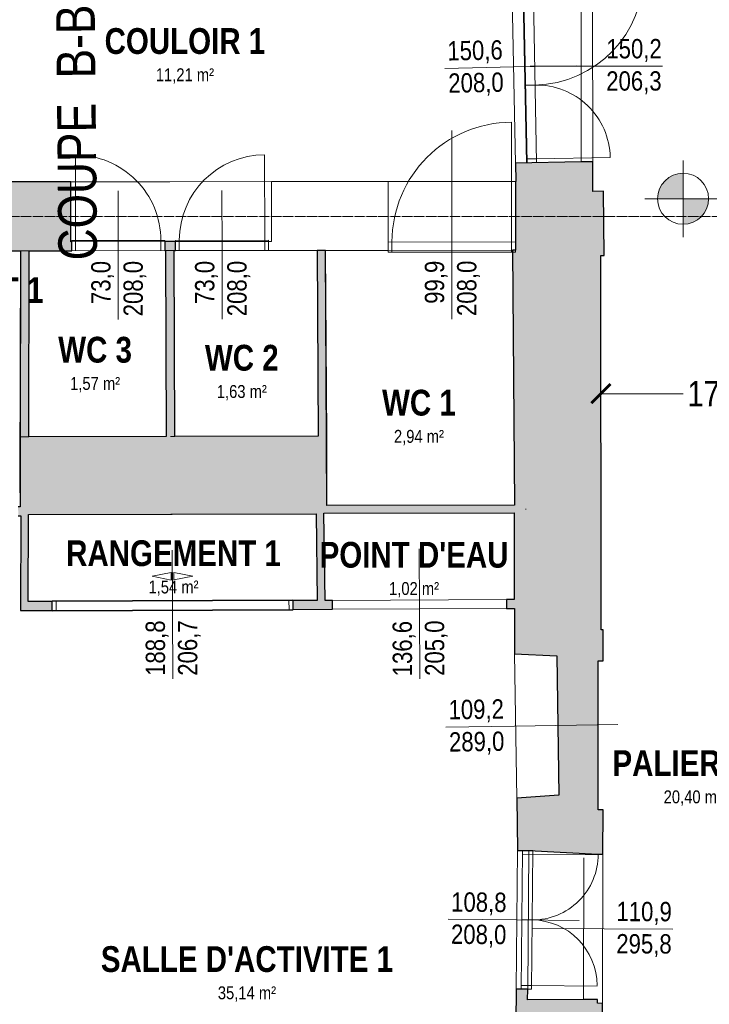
# Model space of a CAD drawing. Extents: x -6068 to 35118, y -17738 to 67348.
# Tile 241 of 243: x 1714 to 2255, y 22540 to 23312. Entities that reach past the tile are written whole.
import ezdxf
from ezdxf.enums import TextEntityAlignment as Align

# ---------------------------------------------------------------- set-up
doc = ezdxf.new("R2010")
doc.units = 0
doc.header["$LTSCALE"] = 15
for name, pattern in [('AXES', [50.8, 31.75, -6.35, 6.35, -6.35]), ('Continua', [0]), ('Cui_CONTINU', [0])]:
    doc.linetypes.add(name, pattern=pattern)
doc.layers.get('0').update_dxf_attribs({"linetype": 'CONTINUOUS'})
doc.layers.get('DEFPOINTS').update_dxf_attribs({"linetype": 'CONTINUOUS'})
for name, color, linetype, lineweight, true_color in [('Baie Architectural - Mesures - NIVEAUX - Style par défaut', 7, 'Continua', 0, 0x000000), ('Baie Architectural - Seuil - NIVEAUX - Style par défaut', 7, 'Continua', 0, 0x000000), ('Coupe - NIVEAUX - Style par défaut', 7, 'Continua', 0, 0x000000), ('EDL-Mesures et Cotes', 7, 'Continua', 0, 0xc0c0c0), ('Enveloppe - NIVEAUX - Style par défaut', 7, 'Continua', 0, 0x000000), ('Pièce - Notes - NIVEAUX - Style par défaut', 7, 'Continua', 0, 0x000000), ('Porte - Cadre - NIVEAUX - Style par défaut', 7, 'Continua', 0, 0x000000), ('Porte - Mesures - NIVEAUX - Style par défaut', 7, 'Continua', 0, 0x000000), ('Porte - Ouvertures - NIVEAUX - Style par défaut', 7, 'Continua', 0, 0x000000), ('Porte - Seuil - NIVEAUX - Style par défaut', 7, 'Continua', 0, 0x000000)]:
    doc.layers.add(name, color=color, linetype=linetype, lineweight=lineweight, true_color=true_color)
for name, color, linetype in [('EDL_NIVEAU 1 murs & cloisons', 5, 'CONTINUOUS'), ('PIS-CONTOURS', 44, 'CONTINUOUS'), ('PIS-coupe', 254, 'CONTINUOUS'), ('PIS-fond de plan', 7, 'Cui_CONTINU')]:
    doc.layers.add(name, color=color, linetype=linetype)
doc.layers.add('PIS-Révision indice', color=6, linetype='Continua', lineweight=0)
doc.styles.add('Arial Narrow', font='ARIALN.TTF')
doc.styles.add('Arial Narrow Bold', font='ARIALNB.TTF')
doc.styles.add('MtXpl_Arial_Narrow', font='ARIALN.TTF')
doc.styles.add('STYLE_GENERE_1', font='arial.ttf')
doc.dimstyles.new('Côtes (ech cm) PIS', dxfattribs={"dimscale": 0, "dimtxt": 20, "dimasz": 15, "dimexe": 5, "dimexo": 5, "dimgap": 5, "dimtad": 0, "dimtih": 1, "dimtoh": 1, "dimdec": 0, "dimtxsty": 'Arial Narrow', "dimblk": 'ARCHTICK', "dimcen": 0, "dimclrd": 256, "dimclre": 256, "dimclrt": 256, "dimadec": 0, "dimazin": 0, "dimtfac": 1, "dimtdec": 0, "dimtmove": 2, "dimatfit": 3, "dimfxl": 30, "dimfxlon": 1, "dimlwd": 0, "dimarcsym": 0})

# ---------------------------------------------------------------- blocks, each defined once
blk = doc.blocks.new('EDP_Niveau 1_2025 09 17')
at = {"layer": 'EDL-Mesures et Cotes', "true_color": 0x000000}
for points in [[(2234.59, -807.96), (2233.96, -807.97), (2233.33, -808), (2232.71, -808.05), (2232.08, -808.12), (2231.46, -808.21), (2230.84, -808.31), (2230.22, -808.44), (2229.61, -808.59), (2229.01, -808.75), (2228.41, -808.94), (2227.81, -809.14), (2227.23, -809.36), (2226.64, -809.6), (2226.07, -809.86), (2225.51, -810.14), (2224.95, -810.43), (2224.41, -810.74), (2223.87, -811.07), (2223.35, -811.42), (2222.83, -811.78), (2222.33, -812.16), (2221.84, -812.55), (2221.36, -812.96), (2220.9, -813.38), (2220.45, -813.82), (2220.01, -814.27), (2219.59, -814.73), (2219.18, -815.21), (2218.78, -815.7), (2218.41, -816.2), (2218.05, -816.72), (2217.7, -817.24), (2217.37, -817.78), (2217.06, -818.32), (2216.77, -818.88), (2216.49, -819.44), (2216.23, -820.02), (2215.99, -820.6), (2215.77, -821.18), (2215.57, -821.78), (2215.38, -822.38), (2215.22, -822.99), (2215.07, -823.6), (2214.94, -824.21), (2214.83, -824.83), (2214.75, -825.45), (2214.68, -826.08), (2214.63, -826.7), (2214.6, -827.33), (2214.59, -827.96), (2234.59, -827.96)], [(2234.59, -847.96), (2235.22, -847.95), (2235.84, -847.92), (2236.47, -847.87), (2237.09, -847.8), (2237.72, -847.71), (2238.34, -847.6), (2238.95, -847.48), (2239.56, -847.33), (2240.17, -847.16), (2240.77, -846.98), (2241.36, -846.78), (2241.95, -846.55), (2242.53, -846.31), (2243.1, -846.06), (2243.67, -845.78), (2244.22, -845.49), (2244.77, -845.17), (2245.3, -844.85), (2245.83, -844.5), (2246.34, -844.14), (2246.85, -843.76), (2247.34, -843.37), (2247.81, -842.96), (2248.28, -842.54), (2248.73, -842.1), (2249.17, -841.65), (2249.59, -841.19), (2250, -840.71), (2250.39, -840.22), (2250.77, -839.71), (2251.13, -839.2), (2251.47, -838.68), (2251.8, -838.14), (2252.11, -837.59), (2252.41, -837.04), (2252.68, -836.47), (2252.94, -835.9), (2253.18, -835.32), (2253.41, -834.73), (2253.61, -834.14), (2253.79, -833.54), (2253.96, -832.93), (2254.11, -832.32), (2254.23, -831.71), (2254.34, -831.09), (2254.43, -830.47), (2254.5, -829.84), (2254.55, -829.21), (2254.58, -828.59), (2254.59, -827.96), (2234.59, -827.96)]]:
    blk.add_hatch(color=18, dxfattribs=at).paths.add_polyline_path(points)
at = {"layer": 'EDL_NIVEAU 1 murs & cloisons', "linetype": 'Continuous', "ltscale": 0.08}
h = blk.add_hatch(color=9, dxfattribs=at)
h.dxf.hatch_style = 1
h.paths.add_polyline_path([(2163.72, -799.05), (2154.72, -799.06), (2103.11, -799.93), (2103.39, -814.34), (2102.98, -814.34), (2103.03, -868.34), (2100.83, -868.36), (2102.35, -1068.11), (1955.13, -1068.42), (1954.04, -868.47), (1947.34, -868.52), (1948.32, -1014.11), (1835.85, -1014.34), (1835.38, -868.58), (1836.31, -868.58), (1836.31, -861.58), (1827.86, -861.59), (1827.87, -868.59), (1828.58, -868.59), (1829.05, -1014.36), (1721.11, -1014.58), (1721.51, -868.68), (1754.87, -868.65), (1754.86, -861.65), (1754.23, -861.65), (1754.19, -814.65), (1676.82, -814.72), (1676.87, -868.72), (1714.71, -868.69), (1714.31, -1014.6), (1714.39, -1069.48), (1712.84, -1069.49), (1712.9, -1076.49), (1714.93, -1076.47), (1714.72, -1150.87), (1739.6, -1150.76), (1739.57, -1143.76), (1720.74, -1143.84), (1720.94, -1075.58), (1946.59, -1075.11), (1947.51, -1142.91), (1928.36, -1142.98), (1928.39, -1149.98), (1959.44, -1149.86), (1959.41, -1142.86), (1953.71, -1142.93), (1952.78, -1074.42), (2101.97, -1074.11), (2102.15, -1142.27), (2096.05, -1142.29), (2096.08, -1149.29), (2102.17, -1149.27), (2102.39, -1184.83), (2135.42, -1186.34), (2137.06, -1295.5), (2104.09, -1298), (2104.57, -1338.92), (2113.57, -1339), (2167.72, -1341.88), (2171.72, -1341.88), (2171.83, -1307.1), (2167.94, -1307.1), (2168, -1190.19), (2171.91, -1190.19), (2171.94, -1165.88), (2170.27, -1165.88), (2169.95, -872.35), (2172.52, -872.33), (2172.22, -822.11), (2163.76, -822.13)])
h = blk.add_hatch(color=9, dxfattribs=at)
h.dxf.hatch_style = 1
h.paths.add_polyline_path([(1969.95, -1757.95), (1967.22, -1793.78), (1960.38, -1793.81), (1960.42, -1802.81), (1970.1, -1802.81), (1970.13, -1823.86), (1973.13, -1823.86), (1973.14, -1827.85), (1991.62, -1827.81), (1991.61, -1825.47), (2118.79, -1825.39), (2118.79, -1827.03), (2168.35, -1826.93), (2168.39, -1777.83), (2167.2, -1777.83), (2167.74, -1680.81), (2167.87, -1680.81), (2167.43, -1659.81), (2172.43, -1659.71), (2172.32, -1654.71), (2170.68, -1654.74), (2171.33, -1458.83), (2167.33, -1458.81), (2167.33, -1455.81), (2156.34, -1455.78), (2112.57, -1456.11), (2112.64, -1447.81), (2103.64, -1447.73), (2103.42, -1473.55), (2104.49, -1615.83), (2105.57, -1758.12)])
at = {"layer": 'Baie Architectural - Mesures - NIVEAUX - Style par défaut', "color": 103, "linetype": 'Continua', "lineweight": 13, "ltscale": 0.1, "true_color": 0x49c386}
for p, q in [((2164.6, -723.95), (2114.6, -724.03)), ((2164.6, -723.95), (2218.52, -723.86)), ((2027.76, -1150.57), (2027.57, -1102.57)), ((2027.76, -1150.57), (2027.99, -1204.5)), ((2102.24, -1241.43), (2048.33, -1242.24)), ((2102.24, -1241.43), (2183.24, -1240.22)), ((2172.52, -1400.36), (2116.52, -1400.18)), ((2172.52, -1400.36), (2226.45, -1400.54))]:
    blk.add_line(p, q, dxfattribs=at)
at = {"layer": 'Baie Architectural - Seuil - NIVEAUX - Style par défaut', "color": 103, "linetype": 'Continua', "lineweight": 5, "ltscale": 0.1, "true_color": 0x49c386}
for p, q in [((2154.48, -648.87), (2154.72, -799.06)), ((2163.72, -799.05), (2163.48, -648.85)), ((2096.05, -1142.29), (1959.41, -1142.86)), ((1959.44, -1149.86), (2096.08, -1149.29)), ((2102.39, -1184.83), (2104.09, -1298)), ((2171.33, -1458.83), (2171.72, -1341.89))]:
    blk.add_line(p, q, dxfattribs=at)
at = {"layer": 'EDL-Mesures et Cotes', "color": 18, "linetype": 'Continua', "lineweight": 13, "ltscale": 0.1, "true_color": 0x000000}
for p, q in [((2234.59, -797.96), (2234.59, -857.96)), ((2264.59, -827.96), (2204.59, -827.96))]:
    blk.add_line(p, q, dxfattribs=at)
blk.add_circle((2234.59, -827.96), 20, dxfattribs=at)
at = {"layer": 'EDL_NIVEAU 1 murs & cloisons', "linetype": 'Continuous', "ltscale": 0.08}
for points in [[(1676.87, -868.72), (1714.71, -868.69), (1714.31, -1014.6), (1714.39, -1069.48), (1712.84, -1069.49)], [(1712.9, -1076.49), (1714.93, -1076.47), (1714.72, -1150.87), (1739.6, -1150.76), (1739.57, -1143.76), (1720.74, -1143.84), (1720.94, -1075.58), (1946.59, -1075.11), (1947.51, -1142.91), (1928.36, -1142.98), (1928.39, -1149.98), (1959.44, -1149.86), (1959.41, -1142.86), (1953.71, -1142.93), (1952.78, -1074.42), (2101.97, -1074.11), (2102.15, -1142.27), (2096.05, -1142.29), (2096.08, -1149.29), (2102.17, -1149.27), (2102.39, -1184.83), (2135.42, -1186.34), (2137.06, -1295.5), (2104.09, -1298), (2104.57, -1338.92), (2113.57, -1339), (2167.72, -1341.88), (2167.72, -1341.88), (2167.72, -1341.88), (2171.72, -1341.88), (2171.83, -1307.1), (2167.94, -1307.1), (2168, -1190.19), (2171.91, -1190.19), (2171.94, -1165.88), (2170.27, -1165.88), (2169.95, -872.35), (2172.52, -872.33), (2172.22, -822.11), (2163.76, -822.13), (2163.72, -799.05), (2163.72, -799.05), (2154.72, -799.06), (2103.11, -799.93), (2103.39, -814.34), (2102.98, -814.34), (2103.03, -868.34), (2100.83, -868.36), (2102.35, -1068.11), (1955.13, -1068.42), (1954.04, -868.47), (1947.34, -868.52), (1948.32, -1014.11), (1835.85, -1014.34), (1835.38, -868.58), (1836.31, -868.58), (1836.31, -861.58), (1827.86, -861.59), (1827.87, -868.59), (1828.58, -868.59), (1829.05, -1014.36), (1721.11, -1014.58), (1721.51, -868.68), (1754.87, -868.65), (1754.86, -861.65), (1754.23, -861.65), (1754.19, -814.65), (1676.82, -814.72)], [(2170.68, -1654.74), (2171.33, -1458.83), (2167.33, -1458.81), (2167.33, -1455.81), (2156.34, -1455.78), (2112.57, -1456.11), (2112.64, -1447.81), (2103.64, -1447.73), (2103.42, -1473.55)]]:
    blk.add_lwpolyline(points, dxfattribs=at)
at = {"layer": 'Enveloppe - NIVEAUX - Style par défaut', "color": 18, "linetype": 'Continua', "lineweight": 20, "ltscale": 0.1, "true_color": 0x000000}
for p, q in [((2112.11, -799.76), (2103.11, -799.93)), ((2103.11, -799.93), (2103.39, -814.34)), ((2154.72, -799.06), (2112.11, -799.76)), ((2163.72, -799.05), (2154.72, -799.06)), ((2163.76, -822.17), (2163.72, -799.05)), ((1718.07, -814.69), (1676.82, -814.72)), ((1754.19, -814.65), (1718.07, -814.69)), ((1718.07, -814.69), (1718.17, -814.69)), ((1718.07, -814.69), (1718.17, -814.69)), ((1718.07, -814.69), (1718.17, -814.69)), ((1831.87, -814.58), (1754.19, -814.65)), ((1754.23, -861.65), (1754.19, -814.65)), ((1911.58, -814.51), (1831.87, -814.58)), ((1950.48, -814.48), (1911.58, -814.51)), ((1911.58, -814.51), (1911.62, -861.51)), ((2003.11, -814.43), (1950.48, -814.48)), ((2003.16, -868.43), (2003.11, -814.43)), ((2102.98, -814.34), (2103.03, -868.34)), ((2103.39, -814.34), (2102.98, -814.34)), ((2172.22, -822.11), (2163.76, -822.17)), ((2172.52, -872.33), (2172.22, -822.11)), ((1754.86, -861.65), (1754.23, -861.65)), ((1754.87, -868.65), (1754.86, -861.65)), ((1831.96, -861.58), (1827.86, -861.59)), ((1827.86, -861.59), (1827.87, -868.59)), ((1836.3, -861.58), (1831.96, -861.58)), ((1836.31, -868.58), (1836.3, -861.58)), ((1911.62, -861.51), (1909.3, -861.51)), ((1909.3, -861.51), (1909.31, -868.51)), ((1676.87, -868.72), (1714.71, -868.69)), ((1714.71, -868.69), (1714.21, -1047.88)), ((1714.71, -868.69), (1718.21, -868.69)), ((1714.71, -868.69), (1718.21, -868.69)), ((1714.71, -868.69), (1718.21, -868.69)), ((1718.21, -868.69), (1721.51, -868.68)), ((1718.21, -868.69), (1721.51, -868.68)), ((1718.21, -868.69), (1721.51, -868.68)), ((1721.11, -1014.58), (1721.51, -868.68)), ((1721.51, -868.68), (1753.31, -868.66)), ((1753.31, -868.66), (1754.87, -868.65)), ((1753.31, -868.66), (1754.24, -868.65)), ((1753.31, -868.66), (1754.24, -868.65)), ((1754.24, -868.65), (1828.58, -868.59)), ((1827.87, -868.59), (1828.58, -868.59)), ((1828.58, -868.59), (1831.92, -868.58)), ((1828.58, -868.59), (1831.92, -868.58)), ((1828.58, -868.59), (1829.05, -1014.36)), ((1831.92, -868.58), (1835.38, -868.58)), ((1831.92, -868.58), (1835.38, -868.58)), ((1835.38, -868.58), (1911.63, -868.51)), ((1835.38, -868.58), (1836.31, -868.58)), ((1835.85, -1014.34), (1835.38, -868.58)), ((1909.31, -868.51), (1911.63, -868.51)), ((1911.63, -868.51), (1947.34, -868.48)), ((1947.34, -868.48), (1948.32, -1014.11)), ((1947.34, -868.48), (1950.53, -868.48)), ((1947.34, -868.48), (1950.53, -868.48)), ((1947.34, -868.48), (1950.53, -868.48)), ((1950.53, -868.48), (1954.04, -868.47)), ((1950.53, -868.48), (1954.04, -868.47)), ((1950.53, -868.48), (1954.04, -868.47)), ((1954.04, -868.47), (2003.16, -868.43)), ((1955.02, -1014.06), (1954.04, -868.47)), ((2100.83, -868.34), (2102.35, -1068.11)), ((2169.95, -872.35), (2172.52, -872.33)), ((2170.27, -1165.87), (2169.95, -872.35)), ((1714.31, -1014.6), (1721.11, -1014.58)), ((1714.31, -1014.6), (1721.11, -1014.58)), ((1714.31, -1014.6), (1721.11, -1014.58)), ((1829.05, -1014.36), (1721.11, -1014.58)), ((1832.49, -1014.35), (1835.85, -1014.34)), ((1832.49, -1014.35), (1835.85, -1014.34)), ((1832.49, -1014.35), (1835.85, -1014.34)), ((1948.32, -1014.11), (1835.85, -1014.34)), ((1955.13, -1068.42), (1955.02, -1014.06)), ((1714.21, -1047.88), (1714.39, -1069.48)), ((1714.39, -1069.48), (1712.84, -1069.49)), ((1714.39, -1069.48), (1714.42, -1069.48)), ((1714.39, -1069.48), (1714.42, -1069.48)), ((1714.39, -1069.48), (1714.42, -1069.48)), ((2102.35, -1068.11), (1955.13, -1068.42)), ((2110.96, -1071.23), (2111.37, -1071.23)), ((1712.9, -1076.49), (1714.93, -1076.47)), ((1714.93, -1076.47), (1714.72, -1150.87)), ((1720.74, -1143.84), (1720.94, -1075.58)), ((1720.94, -1075.58), (1832.61, -1075.35)), ((1832.61, -1075.35), (1946.59, -1075.11)), ((1946.59, -1075.11), (1947.51, -1142.91)), ((1952.78, -1074.42), (2101.97, -1074.11)), ((1953.71, -1142.88), (1952.78, -1074.42)), ((2101.97, -1074.11), (2102.15, -1142.27)), ((2102.15, -1142.27), (2096.05, -1142.29)), ((2096.05, -1142.29), (2096.08, -1149.29)), ((1739.57, -1143.76), (1720.74, -1143.84)), ((1739.6, -1150.76), (1739.57, -1143.76)), ((1947.51, -1142.91), (1928.36, -1142.98)), ((1928.36, -1142.98), (1928.39, -1149.98)), ((1928.39, -1149.98), (1950.67, -1149.89)), ((1950.67, -1149.89), (1959.44, -1149.86)), ((1959.41, -1142.86), (1953.71, -1142.88)), ((1959.44, -1149.86), (1959.41, -1142.86)), ((2096.08, -1149.29), (2102.17, -1149.27)), ((2102.17, -1149.27), (2102.24, -1174.55)), ((1714.72, -1150.87), (1739.6, -1150.76)), ((2171.94, -1165.88), (2170.27, -1165.87)), ((2171.91, -1190.19), (2171.94, -1165.88)), ((2102.24, -1174.55), (2102.39, -1184.83)), ((2102.39, -1184.83), (2135.42, -1186.34)), ((2135.42, -1186.34), (2137.06, -1295.5)), ((2167.94, -1307.09), (2168, -1190.19)), ((2168, -1190.19), (2171.91, -1190.19)), ((2137.06, -1295.5), (2104.09, -1298)), ((2104.09, -1298), (2104.35, -1314.94)), ((2171.83, -1307.1), (2167.94, -1307.09)), ((2171.72, -1340.35), (2171.83, -1307.1)), ((2104.35, -1314.94), (2104.62, -1333.29)), ((2104.62, -1333.29), (2104.57, -1338.92)), ((2104.57, -1338.92), (2113.57, -1339)), ((2167.72, -1341.88), (2171.72, -1341.89)), ((2171.72, -1341.89), (2171.72, -1340.35)), ((2103.64, -1447.73), (2103.42, -1473.55)), ((2112.64, -1447.81), (2103.64, -1447.73)), ((2112.57, -1456.11), (2112.64, -1447.81)), ((2156.34, -1455.78), (2112.57, -1456.11)), ((2167.34, -1455.81), (2156.34, -1455.78)), ((2167.33, -1458.81), (2167.34, -1455.81)), ((2171.33, -1458.83), (2167.33, -1458.81)), ((2171.33, -1460.33), (2171.33, -1458.83))]:
    blk.add_line(p, q, dxfattribs=at)
at = {"layer": 'Enveloppe - NIVEAUX - Style par défaut', "color": 9, "linetype": 'Continua', "lineweight": 13, "ltscale": 0.1, "true_color": 0xc0c0c0}
for p, q in [((1714.31, -1014.6), (1714.42, -1069.48)), ((1714.31, -1014.6), (1714.42, -1069.48)), ((1714.31, -1014.6), (1714.42, -1069.48)), ((1714.31, -1014.6), (1714.42, -1069.48)), ((1714.31, -1014.6), (1714.42, -1069.48)), ((1714.31, -1014.6), (1714.42, -1069.48)), ((1955.13, -1068.42), (1955.02, -1014.09)), ((1955.13, -1068.42), (1955.02, -1014.09)), ((1955.13, -1068.42), (1955.02, -1014.09)), ((1955.13, -1068.42), (1955.02, -1014.09)), ((1955.13, -1068.42), (1955.02, -1014.09)), ((1955.13, -1068.42), (1955.02, -1014.09))]:
    blk.add_line(p, q, dxfattribs=at)
at = {"layer": 'PIS-Révision indice', "color": 103, "linetype": 'Continua', "lineweight": 5, "ltscale": 0.1, "true_color": 0x49c386}
blk.add_line((2156.71, -1344.84), (2156.34, -1455.78), dxfattribs=at)
at = {"layer": 'Porte - Cadre - NIVEAUX - Style par défaut', "color": 103, "linetype": 'Continua', "lineweight": 5, "ltscale": 0.1, "true_color": 0x49c386}
for p, q in [((2108.67, -649.17), (2111.61, -799.77)), ((2119.61, -799.61), (2116.66, -649.01)), ((2111.61, -799.77), (2119.61, -799.61)), ((1827.86, -860.59), (1754.86, -860.65)), ((1754.86, -860.65), (1754.87, -868.65)), ((1827.87, -868.59), (1827.86, -860.59)), ((1909.3, -860.51), (1836.3, -860.58)), ((1836.3, -860.58), (1836.31, -868.58)), ((1909.31, -868.51), (1909.3, -860.51)), ((2103.02, -861.84), (2003.16, -861.93)), ((2003.16, -861.93), (2003.16, -869.93)), ((2103.03, -869.84), (2103.02, -861.84)), ((1754.87, -868.65), (1827.87, -868.59)), ((1836.31, -868.58), (1909.31, -868.51)), ((2003.16, -869.93), (2103.03, -869.84)), ((1928.36, -1142.48), (1739.57, -1143.26)), ((1928.39, -1150.48), (1928.36, -1142.48)), ((1739.57, -1143.26), (1739.6, -1151.26)), ((1739.6, -1151.26), (1928.39, -1150.48)), ((2108.57, -1338.95), (2107.64, -1447.76)), ((2116.57, -1339.02), (2108.57, -1338.95)), ((2115.64, -1447.83), (2116.57, -1339.02)), ((2107.64, -1447.76), (2115.64, -1447.83))]:
    blk.add_line(p, q, dxfattribs=at)
at = {"layer": 'Porte - Mesures - NIVEAUX - Style par défaut', "color": 103, "linetype": 'Continua', "lineweight": 13, "ltscale": 0.1, "true_color": 0x49c386}
for p, q in [((2101.64, -724.63), (2047.73, -725.69)), ((2101.64, -724.63), (2150.63, -723.67)), ((2053.09, -868.39), (2053.01, -774.39)), ((1791.37, -868.62), (1791.32, -821.62)), ((1872.81, -868.55), (1872.77, -821.55)), ((1791.37, -868.62), (1791.41, -922.54)), ((1872.81, -868.55), (1872.86, -922.47)), ((2053.09, -868.39), (2053.14, -922.31)), ((1834, -1150.37), (1833.8, -1103.37)), ((1834, -1150.37), (1834.22, -1204.3)), ((2104.11, -1393.32), (2050.19, -1392.86)), ((2104.11, -1393.32), (2153.1, -1393.75))]:
    blk.add_line(p, q, dxfattribs=at)
at = {"layer": 'Porte - Ouvertures - NIVEAUX - Style par défaut', "color": 103, "linetype": 'Continua', "lineweight": 13, "ltscale": 0.1, "true_color": 0x49c386}
for p, q in [((2118.42, -738.77), (2110.42, -738.93)), ((2118.42, -738.77), (2110.42, -738.93)), ((2100.02, -861.84), (2099.94, -767.98)), ((1757.87, -868.65), (1757.8, -793.65)), ((1906.3, -860.52), (1906.24, -793.52)), ((2119.55, -796.61), (2111.55, -796.77)), ((2119.55, -796.61), (2177.39, -795.48)), ((1757.87, -868.65), (1757.86, -860.65)), ((1824.87, -868.59), (1824.86, -860.59)), ((1839.3, -860.58), (1839.31, -868.58)), ((1906.3, -860.52), (1906.31, -868.52)), ((2006.16, -861.93), (2006.16, -869.93)), ((2100.02, -861.84), (2100.03, -869.84)), ((2116.55, -1342.02), (2108.55, -1341.95)), ((2116.55, -1342.02), (2167.95, -1342.46)), ((2116.11, -1393.43), (2108.11, -1393.36)), ((2116.11, -1393.43), (2108.11, -1393.36)), ((2115.66, -1444.83), (2107.66, -1444.76)), ((2115.66, -1444.83), (2167.07, -1445.27))]:
    blk.add_line(p, q, dxfattribs=at)
at = {"layer": 'Porte - Ouvertures - NIVEAUX - Style par défaut', "color": 103, "linetype": 'Continua', "lineweight": 5, "ltscale": 0.1, "true_color": 0x49c386}
for p, q in [((1832.87, -1120.88), (1817.89, -1123.94)), ((1817.89, -1123.94), (1832.9, -1126.88)), ((1832.9, -1126.88), (1832.87, -1120.88)), ((1833.98, -1146.87), (1833.87, -1120.87)), ((1833.98, -1146.87), (1833.87, -1120.87)), ((1834.87, -1120.87), (1849.89, -1123.81)), ((1834.9, -1126.87), (1834.87, -1120.87)), ((1849.89, -1123.81), (1834.9, -1126.87))]:
    blk.add_line(p, q, dxfattribs=at)
at = {"layer": 'Porte - Ouvertures - NIVEAUX - Style par défaut', "color": 103, "linetype": 'Continua', "lineweight": 0, "ltscale": 0.1, "true_color": 0x49c386}
for p, q in [((1925.36, -1142.5), (1925.39, -1150.5)), ((1742.57, -1143.25), (1742.6, -1151.25)), ((1833.96, -1142.87), (1834, -1150.87)), ((1833.96, -1142.87), (1834, -1150.87))]:
    blk.add_line(p, q, dxfattribs=at)
at = {"layer": 'Porte - Ouvertures - NIVEAUX - Style par défaut', "color": 103, "linetype": 'Continua', "lineweight": 5, "ltscale": 0.1, "true_color": 0x49c386}
for centre, radius, start, end in [((2116.72, -652.01), 86.78, 271.11989, 1.11973), ((2119.55, -796.61), 57.85, 1.1198, 91.11999), ((2100.02, -861.84), 93.87, 90.05158, 179.99999), ((1757.86, -860.65), 67, 0, 90.05158), ((1906.3, -860.52), 67, 90.05154, 179.99999), ((2116.55, -1342.02), 51.41, 269.50723, 0), ((2115.66, -1444.83), 51.41, 0, 89.50733)]:
    blk.add_arc(centre, radius, start, end, dxfattribs=at)
at = {"layer": 'Porte - Seuil - NIVEAUX - Style par défaut', "color": 103, "linetype": 'Continua', "lineweight": 5, "ltscale": 0.1, "true_color": 0x49c386}
for p, q in [((2100.17, -649.33), (2103.11, -799.93)), ((2112.11, -799.76), (2109.17, -649.16)), ((2102.98, -814.34), (2003.11, -814.43)), ((1827.86, -861.59), (1754.86, -861.65)), ((1909.3, -861.51), (1836.3, -861.58)), ((1754.87, -868.65), (1827.87, -868.59)), ((1836.31, -868.58), (1909.31, -868.51)), ((2003.16, -868.43), (2103.03, -868.34)), ((1928.36, -1142.98), (1739.57, -1143.76)), ((1739.6, -1150.76), (1928.39, -1149.98)), ((2104.57, -1338.92), (2103.64, -1447.73)), ((2112.64, -1447.81), (2113.57, -1339))]:
    blk.add_line(p, q, dxfattribs=at)
at = {"layer": 'Baie Architectural - Mesures - NIVEAUX - Style par défaut', "color": 103, "linetype": 'Continuous', "true_color": 0x49c386, "style": 'MtXpl_Arial_Narrow'}
for s, rotation, p in [('150,2', 0.09142, (2174.38, -717.89)), ('206,3', 0.09142, (2174.29, -743.19)), ('136,6', 90.23686, (2021.94, -1202.37)), ('205,0', 90.23686, (2047.24, -1202.02)), ('109,2', 0.85993, (2050.65, -1236.16)), ('289,0', 0.85993, (2051.01, -1261.46)), ('110,9', 359.8106, (2182.27, -1394.35)), ('295,8', 359.8106, (2182.15, -1419.65))]:
    blk.add_text(s, height=15.153, rotation=rotation, dxfattribs=at).set_placement(p)
at = {"layer": 'Coupe - NIVEAUX - Style par défaut', "color": 8, "true_color": 0x808080, "style": 'Arial Narrow'}
blk.add_text('COUPE  B-B', height=30.296, rotation=90.53655, dxfattribs=at).set_placement((1773.86, -775.88), align=Align.CENTER)
at = {"layer": 'Pièce - Notes - NIVEAUX - Style par défaut', "color": 18, "true_color": 0x000000, "style": 'Arial Narrow Bold'}
for s, height, p in [('COULOIR 1', 20.205, (1843.69, -714.38)), ('DEGAGEMENT 1', 20.2055, (1640.04, -909.65)), ('WC 3', 20.205, (1773.23, -956.41)), ('WC 2', 20.205, (1888.32, -962.7)), ('WC 1', 20.205, (2027.31, -997.92)), ('RANGEMENT 1', 20.2055, (1834.73, -1115.98)), ("POINT D'EAU", 20.2055, (2023.47, -1117.21)), ('PALIER ASC. R1', 20.2055, (2270.46, -1280.55)), ("SALLE D'ACTIVITE 1", 20.2055, (1892.36, -1434.21))]:
    blk.add_text(s, height=height, dxfattribs=at).set_placement(p, align=Align.CENTER)
at = {"layer": 'Pièce - Notes - NIVEAUX - Style par défaut', "color": 8, "true_color": 0x808080, "style": 'Arial Narrow'}
for s, height, p in [('11,21 m²', 10.103, (1843.69, -725.68)), ('1,57 m²', 10.103, (1773.23, -967.72)), ('1,63 m²', 10.103, (1888.32, -974.01)), ('2,94 m²', 10.103, (2027.31, -1009.22)), ('1,54 m²', 10.103, (1834.73, -1127.29)), ('1,02 m²', 10.103, (2023.47, -1128.51)), ('20,40 m² (20,36 m²)', 10.1027, (2270.46, -1291.86)), ('35,14 m²', 10.103, (1892.36, -1445.51))]:
    blk.add_text(s, height=height, dxfattribs=at).set_placement(p, align=Align.TOP_CENTER)
at = {"layer": 'Porte - Mesures - NIVEAUX - Style par défaut', "color": 103, "linetype": 'Continuous', "true_color": 0x49c386, "style": 'MtXpl_Arial_Narrow'}
for s, rotation, p in [('150,6', 1.11984, (2049.76, -719.6)), ('208,0', 1.11984, (2050.5, -744.89)), ('73,0', 90.05153, (1785.36, -910.5)), ('208,0', 90.05153, (1810.67, -920.13)), ('73,0', 90.05153, (1866.8, -910.43)), ('208,0', 90.05153, (1892.11, -920.06)), ('99,9', 90.05153, (2047.09, -910.31)), ('208,0', 90.05153, (2072.4, -919.9)), ('188,8', 90.23686, (1828.17, -1202.01)), ('206,7', 90.23686, (1853.47, -1201.9)), ('108,8', 359.5072, (2052.55, -1386.84)), ('208,0', 359.5072, (2052.41, -1412.14))]:
    blk.add_text(s, height=15.153, rotation=rotation, dxfattribs=at).set_placement(p)
blk = doc.blocks.new('_ArchTick')
at = {"color": 0, "linetype": 'ByBlock', "const_width": 0.15}
blk.add_lwpolyline([(-0.5, -0.5), (0.5, 0.5)], dxfattribs=at)
blk = doc.blocks.new('*D326')
at = {"layer": 'DEFPOINTS', "color": 0, "linetype": 'Continuous', "ltscale": 0.08, "transparency": 16777216}
for p in [(2170.09, 23019.22), (2343.99, 22999.06), (2170.09, 22998.87)]:
    blk.add_point(p, dxfattribs=at)
at = {"layer": 'EDL-Mesures et Cotes', "linetype": 'Continuous', "lineweight": -2, "ltscale": 0.08, "transparency": 16777216}
for p, q in [((2170.09, 23003.87), (2170.09, 23024.22)), ((2343.99, 23004.06), (2343.99, 23024.22))]:
    blk.add_line(p, q, dxfattribs=at)
at = {"layer": 'EDL-Mesures et Cotes', "linetype": 'Continuous', "lineweight": 0, "ltscale": 0.08, "transparency": 16777216}
for p, q in [((2170.09, 23019.22), (2234.72, 23019.22)), ((2343.99, 23019.22), (2279.36, 23019.22))]:
    blk.add_line(p, q, dxfattribs=at)
at = {"layer": 'EDL-Mesures et Cotes', "linetype": 'Continuous', "lineweight": 0, "ltscale": 0.08, "transparency": 16777216, "xscale": 15, "yscale": 15, "zscale": 15, "rotation": 180}
blk.add_blockref('_ArchTick', (2170.09, 23019.22), dxfattribs=at)
at = {"layer": 'EDL-Mesures et Cotes', "linetype": 'Continuous', "lineweight": 0, "ltscale": 0.08, "transparency": 16777216, "xscale": 15, "yscale": 15, "zscale": 15}
blk.add_blockref('_ArchTick', (2343.99, 23019.22), dxfattribs=at)
at = {"layer": 'EDL-Mesures et Cotes', "linetype": 'Continuous', "ltscale": 0.08, "transparency": 16777216, "insert": (2257.04, 23019.22), "char_height": 20, "attachment_point": 5, "style": 'Arial Narrow'}
blk.add_mtext('174', dxfattribs=at)
blk = doc.blocks.new('*U834')
at = {"layer": 'PIS-CONTOURS', "color": 0, "linetype": 'AXES', "lineweight": 13, "ltscale": 0.005}
blk.add_line((1000, 0), (31538.5, 0), dxfattribs=at)
at = {"layer": 'PIS-CONTOURS', "color": 0, "lineweight": 15, "style": 'STYLE_GENERE_1'}
blk.add_attdef('REP1', text='', height=500, dxfattribs=at).set_placement((-721.3, -441.4), align=Align.MIDDLE_CENTER)
blk.add_attdef('REP', text='', height=500, dxfattribs=at).set_placement((35848.1, -844.2), align=Align.BOTTOM_LEFT)

msp = doc.modelspace()

# ---------------------------------------------------------------- block references
at = {"layer": 'PIS-coupe', "lineweight": 13, "xscale": 0.1, "yscale": 0.1, "zscale": 0.1, "rotation": 180}
msp.add_blockref('*U834', (2885.96, 23158.15), dxfattribs=at)
at = {"layer": 'PIS-fond de plan'}
msp.add_blockref('EDP_Niveau 1_2025 09 17', (0, 24000), dxfattribs=at)

# ---------------------------------------------------------------- dimensions: what is measured, and where the dimension line sits
at = {"layer": 'EDL-Mesures et Cotes', "linetype": 'Continuous', "ltscale": 0.08}
dim = msp.add_linear_dim(base=(2170.09, 23019.22), p1=(2343.99, 22999.06), p2=(2170.09, 22998.87), dimstyle='Côtes (ech cm) PIS', override={"dimscale": 1}, dxfattribs=at)
dim.commit()
dim.dimension.update_dxf_attribs({"geometry": '*D326', "text_midpoint": (2257.04, 23019.22)})

doc.saveas('drawing.dxf')
